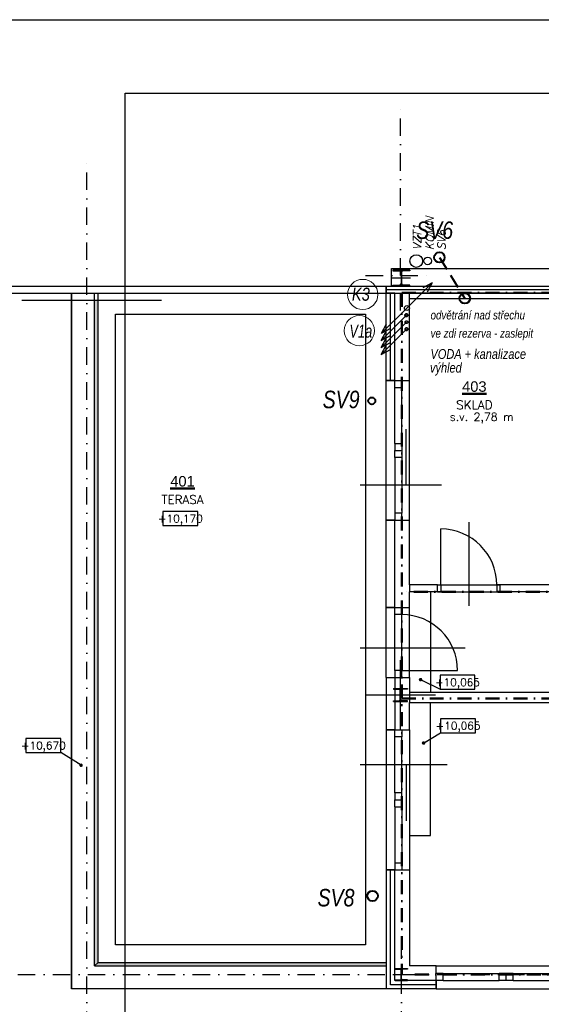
# Model space of a CAD drawing. Header units: millimetres. Extents: x 6435372 to 7248404, y 1559872 to 1886246.
# Tile 104 of 208: x 6894568 to 6902031, y 1615386 to 1629474. Entities that reach past the tile are written whole.
import ezdxf
from ezdxf.enums import TextEntityAlignment as Align

# ---------------------------------------------------------------- set-up
doc = ezdxf.new("R2010")
doc.units = ezdxf.units.MM
for name, pattern in [('ACAD_ISO13W100', [36, 12, -3, 12, -3, 0, -3, 0, -3]), ('CONTINOUS', [0]), ('DASHDOT', [1, 0.5, -0.25, 0, -0.25]), ('DASHED', [0.75, 0.5, -0.25]), ('DĚLICÍ', [1.25, 0.5, -0.25, 0, -0.25, 0, -0.25]), ('ČERCHOVANÁ', [1, 0.5, -0.25, 0, -0.25])]:
    doc.linetypes.add(name, pattern=pattern)
for name, color, linetype, lineweight in [('CKPOPISM', 8, 'Continuous', 50), ('CKPOPISM_POPIS', 8, 'Continuous', 25), ('požární úseky', 21, 'ČERCHOVANÁ', 50), ('UT_potrubí', 10, 'Continuous', 30), ('ZTI-cirkulace', 220, 'ACAD_ISO13W100', 30), ('ZTI-DEŠŤOVÁ-KANALIZACE', 210, 'KANALIZACE', 40), ('ZTI-SPLAŠKOVÁ KANALIZACE', 80, 'Continuous', 30), ('ZTI-VODA STUDENÁ', 170, 'ČERCHOVANÁ', 35), ('ZTI-VODA TEPLÁ', 10, 'DĚLICÍ', 35), ('ZTI-Zařizovací předměty-popis', 32, 'ČERCHOVANÁ', 30)]:
    doc.layers.add(name, color=color, linetype=linetype, lineweight=lineweight)
for name, color, linetype in [('matrice DPS', 122, 'Continuous'), ('ZTI_KAN-POPIS', 7, 'Continuous'), ('ZTI_POPIS', 7, 'Continuous')]:
    doc.layers.add(name, color=color, linetype=linetype)
doc.styles.add('ARIAL', font='arial.ttf')
doc.styles.add('INDRA', font='ariali.ttf')
doc.styles.add('KURZIVA', font='italic__.ttf')
doc.styles.get("Standard").update_dxf_attribs({"font": 'romans.shx'})
doc.linetypes.add('IZOLACE_POLYSTYREN_EXPANDOVANY', pattern='A,1,[224,CADKON.SHX,S=0.01,R=0,X=-0.5,Y=-1.74],-2', length=3)
doc.linetypes.add('IZOLACE_POLYSTYREN_PENOVY', pattern='A,0.001,[228,CADKON.SHX,S=0.1,R=0,X=0,Y=0],-2', length=2.001)
doc.linetypes.add('KANALIZACE', pattern='A,30,-3.5,["C",Standard,S=2.54,R=0,X=-3.81,Y=-1.27],-0.001', length=33.501)
doc.linetypes.add('PRERUSENI', pattern='A,60,[100,CADKON.SHX,S=2.5,R=0,X=0,Y=0],-10', length=70)
doc.dimstyles.new('CADKON', dxfattribs={"dimscale": 100, "dimtxt": 2.2, "dimasz": 2.5, "dimexe": 1.8, "dimexo": 5, "dimgap": 0.6, "dimtad": 1, "dimrnd": 1, "dimtxsty": 'Standard', "dimblk1": 'OBLIQUE', "dimblk2": 'OBLIQUE', "dimsah": 1, "dimcen": 2.5, "dimadec": 1, "dimazin": 2, "dimtfac": 1, "dimtdec": 4, "dimtix": 1, "dimtmove": 2, "dimatfit": 3, "dimldrblk": 'OPEN30', "dimfxl": 5, "dimfxlon": 1, "dimtolj": 1, "dimarcsym": 0})
pattern_1 = [(273.0128, (6808559.296, 1681165.425), (89.80284045, -1526.6435023), [17.08607, -1691.52418]), (229.9697, (6808560.194, 1681148.3625), (987.8290484, 1167.43260951), [29.32024, -2902.70247]), (177.5104, (6808541.335, 1681125.912), (1885.85373084, -89.80417366), [20.67408, -2046.73606]), (312.2737, (6808528.763, 1681068.438), (-1706.2490471, 1885.8534543), [26.70023, -2643.32187]), (337.8337, (6808546.7235, 1681048.6817), (-1526.6441079, 628.6167167), [26.18169, -2591.99037]), (42.2737, (6808570.97, 1681038.8034), (-1885.8534543, -1706.2490471), [26.70023, -2643.32187]), (82.6942, (6808590.7268, 1681056.764), (-269.40920493, -2065.45870586), [35.30968, -3495.65582]), (117.2553, (6808595.217, 1681091.787), (-1347.0371132, 2604.27490318), [33.33598, -3300.26277]), (166.4296, (6808579.9504, 1681121.422), (-1885.85407914, 449.01162087), [26.79065, -2652.27727]), (220.2364, (6808553.908, 1681127.708), (1077.6300591, 898.0264575), [30.58566, -1498.6969]), (267.3974, (6808530.559, 1681107.9513), (-89.80393241, -2065.45885694), [39.5539, -3915.83862]), (183.8141, (6808618.566, 1681156.445), (-1167.4333191, -89.8030671), [13.50023, -1336.52819]), (216.4692, (6808605.095, 1681155.547), (1347.03897447, 987.82730895), [25.6841, -2542.7319]), (270, (6808584.44, 1681140.28), (89.80259, -89.80259), [17.96047, -161.64458]), (248.1986, (6808567.378, 1681144.77), (269.4075404, 628.6180233), [9.67207, -957.5311]), (336.8014, (6808563.786, 1681135.79), (-359.2102613, 179.605155), [13.67828, -670.23767]), (75.9638, (6808576.358, 1681130.402), (89.8021606, 449.0128515), [22.21598, -718.31492]), (206.5651, (6808581.746, 1681151.955), (269.407579, 89.802744), [16.06436, -385.54495]), (61.3895, (6808511.7005, 1681083.705), (628.61878057, 1167.4328385), [22.5044, -2227.94132]), (115.3462, (6808522.477, 1681103.461), (628.61854706, -1347.03818315), [18.87995, -1869.11082]), (338.1986, (6808563.786, 1681169.915), (-628.6180233, 269.4075404), [19.344, -947.85917]), (28.6105, (6808581.7465, 1681162.731), (-1167.4328385, -628.61878057), [22.5044, -2227.94132]), (24.444, (6808567.378, 1681028.027), (-628.6177346, -269.4082088), [21.70176, -1063.38675]), (339.7751, (6808587.135, 1681037.007), (-1436.84058524, 538.816376), [18.1836, -1800.17966]), (111.8014, (6808654.487, 1681081.01), (-269.4075404, 628.6180233), [19.344, -947.85917]), (62.354, (6808647.302, 1681098.971), (-808.22372593, -1526.6432282), [21.28914, -2107.61885]), (114.444, (6808610.483, 1681037.007), (269.4082088, -628.6177346), [10.85088, -1074.23763]), (146.3099, (6808649.098, 1681075.622), (-449.012661, 269.407964), [6.47573, -641.09968]), (210.9638, (6808643.71, 1681079.215), (359.210119, 179.605346), [26.18169, -497.45265]), (231.009, (6808621.2596, 1681065.744), (808.2230898, 987.82808966), [24.26335, -2402.06822]), (348.6901, (6808584.44, 1681122.32), (-269.407764, 89.802402), [18.3162, -439.58878]), (38.1572, (6808602.401, 1681118.7277), (1706.24932426, 1347.03764294), [31.97784, -3165.8005]), (105.9454, (6808627.546, 1681138.484), (269.4077157, -987.8282103), [13.07541, -1294.4696]), (135, (6808623.95, 1681151.06), (-179.60512, 2e-14), [7.62, -119.38]), (165.2564, (6808616.7695, 1681066.642), (987.8279347, -269.40836335), [17.64335, -1746.69704]), (93.0128, (6808599.707, 1681071.132), (-89.80284045, 1526.6435023), [34.17214, -1674.4381]), (45, (6808597.91, 1681105.26), (2e-14, 179.60512), [33.02, -93.98]), (10.3048, (6808621.26, 1681128.606), (-1526.6437982, -269.4063949), [20.08048, -1987.9658]), (299.0546, (6808641.016, 1681132.198), (269.407705, -449.0128075), [18.49145, -906.08252]), (252.646, (6808649.9964, 1681116.0336), (-808.2219817, -2604.27459125), [30.10725, -2980.6232]), (220.4261, (6808641.016, 1681087.297), (-1257.23544022, -1077.63125154), [31.85147, -3153.2924])]

# ---------------------------------------------------------------- blocks, each defined once
blk = doc.blocks.new('_Oblique')
at = {"color": 0, "lineweight": -2}
blk.add_line((-0.5, -0.5), (0.5, 0.5), dxfattribs=at)
blk = doc.blocks.new('CK_S_EXT_HEAHEA180')
for p, q in [((-90, 85.5), (90, 85.5)), ((-90, 85.5), (-90, 76)), ((-90, 76), (-18, 76)), ((-3, -61), (-3, 61)), ((3, -61), (3, 61)), ((90, 76), (18, 76)), ((90, 85.5), (90, 76)), ((-90, -85.5), (-90, -76)), ((-90, -76), (-18, -76)), ((-90, -85.5), (90, -85.5)), ((90, -76), (18, -76)), ((90, -85.5), (90, -76))]:
    blk.add_line(p, q)
for centre, start, end in [((-18, 61), 0, 90), ((18, 61), 90, 180), ((-18, -61), 270, 0), ((18, -61), 180, 270)]:
    blk.add_arc(centre, 15, start, end)
blk = doc.blocks.new('CKBL2112015105401', base_point=(88591, -82628))
blk = doc.blocks.new('CKBL2112015110247', base_point=(92233, -78333))
blk = doc.blocks.new('CK_S_EXT_HEAHEA240')
for p, q in [((-120, 115), (120, 115)), ((-120, 115), (-120, 103)), ((-120, 103), (-24.75, 103)), ((-3.75, -82), (-3.75, 82)), ((3.75, -82), (3.75, 82)), ((120, 103), (24.75, 103)), ((120, 115), (120, 103)), ((-120, -115), (-120, -103)), ((-120, -103), (-24.75, -103)), ((-120, -115), (120, -115)), ((120, -103), (24.75, -103)), ((120, -115), (120, -103))]:
    blk.add_line(p, q)
for centre, start, end in [((-24.75, 82), 0, 90), ((24.75, 82), 90, 180), ((-24.75, -82), 270, 0), ((24.75, -82), 180, 270)]:
    blk.add_arc(centre, 21, start, end)
blk = doc.blocks.new('*U1031')
at = {"color": 0, "linetype": 'ByBlock', "lineweight": -2}
blk.add_lwpolyline([(-5, -2), (5, -2), (5, 2), (-5, 2), (-5, -2)], dxfattribs=at)
blk = doc.blocks.new('*U1030')
at = {"color": 0, "linetype": 'ByBlock', "lineweight": -2}
blk.add_lwpolyline([(-5, -2), (5, -2), (5, 2), (-5, 2), (-5, -2)], dxfattribs=at)
blk = doc.blocks.new('CK_S_EXT_HEAHEA200')
for p, q in [((-100, 95), (100, 95)), ((-100, 95), (-100, 85)), ((-100, 85), (-21.25, 85)), ((-3.25, -67), (-3.25, 67)), ((3.25, -67), (3.25, 67)), ((100, 85), (21.25, 85)), ((100, 95), (100, 85)), ((-100, -95), (-100, -85)), ((-100, -85), (-21.25, -85)), ((-100, -95), (100, -95)), ((100, -85), (21.25, -85)), ((100, -95), (100, -85))]:
    blk.add_line(p, q)
for centre, start, end in [((-21.25, 67), 0, 90), ((21.25, 67), 90, 180), ((-21.25, -67), 270, 0), ((21.25, -67), 180, 270)]:
    blk.add_arc(centre, 18, start, end)

msp = doc.modelspace()

# ---------------------------------------------------------------- hatches: boundary and pattern name
at = {"layer": 'matrice DPS', "ltscale": 500}
h = msp.add_hatch(dxfattribs=at)
h.set_pattern_fill('GRAVL1', color=256, scale=5, angle=45, style=0)
h.set_pattern_definition(pattern_1)
h.paths.add_polyline_path([(6895688.8, 1615986.6), (6895688.8, 1625462.1), (6895638.8, 1625462.1), (6895638.8, 1615936.6)])
h.paths.add_polyline_path([(6895656.8, 1617206.7), (6895920.8, 1617206.7), (6895920.8, 1617041.7), (6895656.8, 1617041.7)], flags=24)
h = msp.add_hatch(dxfattribs=at)
h.set_pattern_fill('GRAVL1', color=256, scale=5, angle=45, style=0)
h.set_pattern_definition(pattern_1)
h.paths.add_polyline_path([(6895688.8, 1615986.6), (6895638.8, 1615936.6), (6899813.8, 1615936.6), (6899813.8, 1615986.6)])
h.paths.add_polyline_path([(6897724, 1615954.6), (6897724, 1616218.6), (6897889, 1616218.6), (6897889, 1615954.6)], flags=24)

# ---------------------------------------------------------------- linework, layer by layer
at = {"layer": 'matrice DPS', "linetype": 'PRERUSENI', "ltscale": 500}
msp.add_line((6890727.4, 1629474.3), (6913329, 1629474.3), dxfattribs=at)
at = {"layer": 'matrice DPS', "linetype": 'DASHDOT', "ltscale": 500}
for p, q in [((6900016.8, 1625312.1), (6900016.8, 1628312.1)), ((6895528.8, 1612534.6), (6895528.8, 1627519.4)), ((6895528.8, 1612534.6), (6895528.8, 1627519.4)), ((6899516.8, 1625812.1), (6900516.8, 1625812.1)), ((6900028.8, 1612535.7), (6900028.8, 1616312.1)), ((6893541.3, 1615812.1), (6913823.5, 1615812.1))]:
    msp.add_line(p, q, dxfattribs=at)
at = {"layer": 'matrice DPS', "ltscale": 500}
for p, q in [((6899888.8, 1625662.1), (6899888.8, 1625912.1)), ((6899888.8, 1625912.1), (6905908.8, 1625912.1)), ((6900028.8, 1625902.1), (6900028.8, 1625652.1)), ((6890727.4, 1625662.1), (6912148.8, 1625662.1)), ((6899813.8, 1625562.1), (6899813.8, 1625662.1)), ((6899813.8, 1625662.1), (6899813.8, 1625562.1)), ((6899813.8, 1625662.1), (6912248.8, 1625662.1)), ((6899813.8, 1625662.1), (6899813.8, 1625562.1)), ((6900158.8, 1625777.1), (6899898.8, 1625777.1)), ((6890727.4, 1625562.1), (6900143.8, 1625562.1)), ((6895308.8, 1625562.1), (6895308.8, 1615606.6)), ((6895308.8, 1615606.6), (6895308.8, 1625562.1)), ((6895638.8, 1615936.6), (6895638.8, 1625562.1)), ((6895688.8, 1615986.6), (6895688.8, 1625562.1)), ((6899813.8, 1624312.1), (6899813.8, 1625562.1)), ((6899813.8, 1625562.1), (6900143.8, 1625562.1)), ((6899933.8, 1625562.1), (6899813.8, 1625562.1)), ((6899813.8, 1625562.1), (6912248.8, 1625562.1)), ((6899933.8, 1624312.1), (6899933.8, 1625562.1)), ((6906148.8, 1625562.1), (6900143.8, 1625562.1)), ((6900143.8, 1625487.1), (6900143.8, 1625562.1)), ((6894598.9, 1625462.1), (6896594.9, 1625462.1)), ((6900143.8, 1625487.1), (6902708.8, 1625487.1)), ((6900143.8, 1624312.1), (6900143.8, 1625487.1)), ((6899813.8, 1624312.1), (6900143.8, 1624312.1)), ((6899813.8, 1624312.1), (6900143.8, 1624312.1)), ((6899813.8, 1623312.1), (6899813.8, 1624312.1)), ((6899933.8, 1624312.1), (6899813.8, 1624312.1)), ((6899933.8, 1624212.1), (6899933.8, 1624312.1)), ((6899933.8, 1624312.1), (6900033.8, 1624312.1)), ((6900033.8, 1624212.1), (6900033.8, 1624312.1)), ((6900143.8, 1623312.1), (6900143.8, 1624312.1)), ((6899933.8, 1623412.1), (6899933.8, 1624212.1)), ((6899933.8, 1624212.1), (6900033.8, 1624212.1)), ((6900033.8, 1623412.1), (6900033.8, 1624212.1)), ((6900091.3, 1623614.9), (6900091.3, 1622814.9)), ((6899933.8, 1623412.1), (6900033.8, 1623412.1)), ((6899933.8, 1623412.1), (6899933.8, 1623312.1)), ((6900033.8, 1623412.1), (6900033.8, 1623312.1)), ((6899813.8, 1622312.1), (6899813.8, 1623312.1)), ((6899933.8, 1623312.1), (6900033.8, 1623312.1)), ((6899933.8, 1623312.1), (6900033.8, 1623312.1)), ((6899933.8, 1623212.1), (6899933.8, 1623312.1)), ((6899933.8, 1623312.1), (6900033.8, 1623312.1)), ((6900033.8, 1623312.1), (6900033.8, 1623212.1)), ((6900143.8, 1622312.1), (6900143.8, 1623312.1)), ((6900033.8, 1623212.1), (6899933.8, 1623212.1)), ((6899933.8, 1623212.1), (6899933.8, 1622412.1)), ((6900033.8, 1623212.1), (6900033.8, 1622412.1)), ((6900604.1, 1622812.1), (6899438.4, 1622812.1)), ((6900033.8, 1622412.1), (6899933.8, 1622412.1)), ((6899933.8, 1622412.1), (6899933.8, 1622312.1)), ((6900033.8, 1622312.1), (6900033.8, 1622412.1)), ((6899813.8, 1622312.1), (6900143.8, 1622312.1)), ((6899813.8, 1622312.1), (6900143.8, 1622312.1)), ((6899813.8, 1622312.1), (6900143.8, 1622312.1)), ((6899933.8, 1622312.1), (6899813.8, 1622312.1)), ((6899813.8, 1621062.1), (6899813.8, 1622312.1)), ((6899933.8, 1622312.1), (6900033.8, 1622312.1)), ((6899933.8, 1622312.1), (6900033.8, 1622312.1)), ((6899933.8, 1621062.1), (6899933.8, 1622312.1)), ((6900143.8, 1621387), (6900143.8, 1622312.1)), ((6900993.8, 1622287), (6900993.8, 1621087)), ((6900593.8, 1621387), (6900593.8, 1622187)), ((6900143.8, 1621387), (6900143.8, 1621287)), ((6900543.8, 1621387), (6900143.8, 1621387)), ((6900143.8, 1621062.1), (6900143.8, 1621287)), ((6900543.8, 1621287), (6900143.8, 1621287)), ((6900443.8, 1621287.1), (6900443.8, 1619852.1)), ((6900543.8, 1621387), (6901443.8, 1621387)), ((6900543.8, 1621287), (6900543.8, 1621387)), ((6900543.8, 1621387), (6900593.8, 1621387)), ((6900543.8, 1621287), (6900543.8, 1621387)), ((6900543.8, 1621287), (6901443.8, 1621287)), ((6900593.8, 1621287), (6900543.8, 1621287)), ((6900593.8, 1621387), (6901393.8, 1621387)), ((6900593.8, 1621387), (6900593.8, 1621287)), ((6900593.8, 1621287), (6901393.8, 1621287)), ((6901443.8, 1621387), (6901393.8, 1621387)), ((6901393.8, 1621387), (6901393.8, 1621287)), ((6901393.8, 1621287), (6901443.8, 1621287)), ((6901443.8, 1621287), (6901443.8, 1621387)), ((6902708.8, 1621387), (6901443.8, 1621387)), ((6901443.8, 1621287), (6901443.8, 1621387)), ((6902808.8, 1621287), (6901443.8, 1621287)), ((6899813.8, 1621062.1), (6900143.8, 1621062.1)), ((6899813.8, 1620062.1), (6899813.8, 1621062.1)), ((6899933.8, 1621062.1), (6899813.8, 1621062.1)), ((6899933.8, 1620962.1), (6899933.8, 1621062.1)), ((6899933.8, 1621062.1), (6900033.8, 1621062.1)), ((6900033.8, 1621062.1), (6900033.8, 1620962.1)), ((6900143.8, 1620062.1), (6900143.8, 1621062.1)), ((6899933.8, 1620162.1), (6899933.8, 1620962.1)), ((6900033.8, 1620962.1), (6899933.8, 1620962.1)), ((6900033.8, 1620162.1), (6900033.8, 1620962.1)), ((6900942.2, 1620482.1), (6899438.4, 1620482.1)), ((6900016.8, 1619312.1), (6900016.8, 1620312.1)), ((6900033.8, 1620162.1), (6899933.8, 1620162.1)), ((6899933.8, 1620162.1), (6899933.8, 1620062.1)), ((6900033.8, 1620162.1), (6900833.8, 1620162.1)), ((6900033.8, 1620062.1), (6900033.8, 1620162.1)), ((6899813.8, 1620062.1), (6899813.8, 1619312.1)), ((6899813.8, 1620062.1), (6900143.8, 1620062.1)), ((6899933.8, 1620062.1), (6900033.8, 1620062.1)), ((6899933.8, 1620062.1), (6899933.8, 1619312.1)), ((6900143.8, 1620062.1), (6900143.8, 1619852.1)), ((6899516.8, 1619812.1), (6900516.8, 1619812.1)), ((6900143.8, 1619852.1), (6900143.8, 1619702.1)), ((6900143.8, 1619852.1), (6902143.8, 1619852.1)), ((6900143.8, 1619312.1), (6900143.8, 1619702.1)), ((6900143.8, 1619702.1), (6902143.8, 1619702.1)), ((6900443.8, 1617802.1), (6900443.8, 1619702.1)), ((6899813.8, 1619312.1), (6900143.8, 1619312.1)), ((6899813.8, 1619312.1), (6899813.8, 1618312.1)), ((6899933.8, 1619312.1), (6899813.8, 1619312.1)), ((6899933.8, 1619312.1), (6900033.8, 1619312.1)), ((6899933.8, 1619212.1), (6899933.8, 1619312.1)), ((6900033.8, 1619312.1), (6900033.8, 1619212.1)), ((6900143.8, 1619312.1), (6900143.8, 1618312.1)), ((6899933.8, 1618412.1), (6899933.8, 1619212.1)), ((6900033.8, 1619212.1), (6899933.8, 1619212.1)), ((6900033.8, 1618412.1), (6900033.8, 1619212.1)), ((6900686.6, 1618812.1), (6899438.4, 1618812.1)), ((6900101.8, 1618012.1), (6900101.8, 1618812.1)), ((6900033.8, 1618412.1), (6899933.8, 1618412.1)), ((6899933.8, 1618412.1), (6899933.8, 1618312.1)), ((6900033.8, 1618312.1), (6900033.8, 1618412.1)), ((6899813.8, 1618312.1), (6899813.8, 1617312.1)), ((6899933.8, 1618312.1), (6900033.8, 1618312.1)), ((6899933.8, 1618212.1), (6899933.8, 1618312.1)), ((6899933.8, 1618312.1), (6900033.8, 1618312.1)), ((6899933.8, 1618212.1), (6899933.8, 1617412.1)), ((6899933.8, 1618212.1), (6900033.8, 1618212.1)), ((6900033.8, 1618212.1), (6900033.8, 1618312.1)), ((6900033.8, 1618212.1), (6900033.8, 1617412.1)), ((6900143.8, 1618312.1), (6900143.8, 1617312.1)), ((6900143.8, 1617802.1), (6900443.8, 1617802.1)), ((6899933.8, 1617412.1), (6900033.8, 1617412.1)), ((6899933.8, 1617412.1), (6899933.8, 1617312.1)), ((6900033.8, 1617412.1), (6900033.8, 1617312.1)), ((6899813.8, 1617312.1), (6900143.8, 1617312.1)), ((6899933.8, 1617312.1), (6899813.8, 1617312.1)), ((6899813.8, 1617312.1), (6899813.8, 1615606.6)), ((6899933.8, 1617312.1), (6900033.8, 1617312.1)), ((6899933.8, 1615726.6), (6899933.8, 1617312.1)), ((6900143.8, 1617312.1), (6900143.8, 1615936.6)), ((6895688.8, 1615986.6), (6895638.8, 1615936.6)), ((6895638.8, 1615936.6), (6899813.8, 1615936.6)), ((6895688.8, 1615986.6), (6899813.8, 1615986.6)), ((6900528.8, 1615936.6), (6900143.8, 1615936.6)), ((6900528.8, 1615936.6), (6905528.8, 1615936.6)), ((6900528.8, 1615606.6), (6900528.8, 1615936.6)), ((6899928.8, 1615812.1), (6900128.8, 1615812.1)), ((6900028.8, 1615716.6), (6900028.8, 1615907.6)), ((6900628.8, 1615826.6), (6900528.8, 1615826.6)), ((6900528.8, 1615726.6), (6900528.8, 1615826.6)), ((6900628.8, 1615826.6), (6901428.8, 1615826.6)), ((6900628.8, 1615726.6), (6900628.8, 1615826.6)), ((6901528.8, 1615826.6), (6901428.8, 1615826.6)), ((6901428.8, 1615726.6), (6901428.8, 1615826.6)), ((6901528.8, 1615726.6), (6901528.8, 1615826.6)), ((6901628.8, 1615826.6), (6901528.8, 1615826.6)), ((6901628.8, 1615826.6), (6902428.8, 1615826.6)), ((6901628.8, 1615726.6), (6901628.8, 1615826.6)), ((6900528.8, 1615726.6), (6899933.8, 1615726.6)), ((6900628.8, 1615726.6), (6900528.8, 1615726.6)), ((6900528.8, 1615726.6), (6900528.8, 1615606.6)), ((6900628.8, 1615726.6), (6901428.8, 1615726.6)), ((6901528.8, 1615726.6), (6901428.8, 1615726.6)), ((6901628.8, 1615726.6), (6901528.8, 1615726.6)), ((6901628.8, 1615726.6), (6902428.8, 1615726.6)), ((6899813.8, 1615606.6), (6895308.8, 1615606.6)), ((6900528.8, 1615606.6), (6899813.8, 1615606.6)), ((6900528.8, 1615606.6), (6905528.8, 1615606.6))]:
    msp.add_line(p, q, dxfattribs=at)
at = {"layer": 'matrice DPS', "linetype": 'IZOLACE_POLYSTYREN_PENOVY', "ltscale": 500}
msp.add_lwpolyline([(6899813.8, 1625612.1), (6912248.8, 1625612.1)], dxfattribs=at)
at = {"layer": 'matrice DPS', "linetype": 'IZOLACE_POLYSTYREN_EXPANDOVANY', "ltscale": 500}
for points in [[(6899873.8, 1624312.1), (6899873.8, 1625562.1)], [(6900528.8, 1615666.6), (6899873.8, 1615666.6), (6899873.8, 1617312.1)]]:
    msp.add_lwpolyline(points, dxfattribs=at)
at = {"layer": 'matrice DPS', "ltscale": 500}
msp.add_lwpolyline([(6895938.8, 1625262.1), (6899513.8, 1625262.1), (6899513.8, 1616236.6), (6895938.8, 1616236.6)], close=True, dxfattribs=at)
for centre, radius in [((6900242.3, 1626020.5), 90), ((6900406.4, 1626022.9), 55), ((6900573.1, 1626073.3), 75)]:
    msp.add_circle(centre, radius, dxfattribs=at)
for centre in [(6900593.8, 1621387), (6900033.8, 1620162.1)]:
    msp.add_arc(centre, 800, 0, 90, dxfattribs=at)
at = {"layer": 'požární úseky', "ltscale": 400}
for p, q in [((6900033.8, 1625565.7), (6912028.8, 1625562.1)), ((6900033.8, 1625565.7), (6900033.8, 1615812.1)), ((6902808.8, 1621287.1), (6900033.8, 1621287.1)), ((6900033.8, 1619762), (6908112, 1619762)), ((6912025.8, 1615812.1), (6900033.8, 1615812.1))]:
    msp.add_line(p, q, dxfattribs=at)
at = {"layer": 'UT_potrubí', "ltscale": 400}
msp.add_lwpolyline([(6896075.9, 1628423.3), (6925775.9, 1628423.3), (6925775.9, 1607423.3), (6896075.9, 1607423.3)], close=True, dxfattribs=at)
at = {"layer": 'ZTI-cirkulace', "ltscale": 15}
msp.add_circle((6900101.9, 1625145.9), 20, dxfattribs=at)
at = {"layer": 'ZTI-DEŠŤOVÁ-KANALIZACE', "linetype": 'DASHED', "ltscale": 400}
msp.add_line((6900573.1, 1626073.3), (6900936.8, 1625487.1), dxfattribs=at)
at = {"layer": 'ZTI-DEŠŤOVÁ-KANALIZACE', "ltscale": 400}
for centre, radius in [((6900573.1, 1626073.3), 75), ((6900936.8, 1625487.1), 75), ((6899606.1, 1624020.5), 50), ((6899616.8, 1616936.6), 75)]:
    msp.add_circle(centre, radius, dxfattribs=at)
at = {"layer": 'ZTI-SPLAŠKOVÁ KANALIZACE', "lineweight": 18, "ltscale": 400}
msp.add_circle((6899476.7, 1625542.9), 216.2, dxfattribs=at)
at = {"layer": 'ZTI-SPLAŠKOVÁ KANALIZACE', "ltscale": 400}
msp.add_circle((6900108, 1625348), 35, dxfattribs=at)
at = {"layer": 'ZTI-VODA STUDENÁ', "linetype": 'CONTINOUS', "lineweight": 18, "ltscale": 400}
msp.add_circle((6899427.6, 1625024.5), 216.2, dxfattribs=at)
at = {"layer": 'ZTI-VODA STUDENÁ', "ltscale": 400}
msp.add_circle((6900100.3, 1625245.9), 20, dxfattribs=at)
at = {"layer": 'ZTI-VODA TEPLÁ', "ltscale": 400}
msp.add_circle((6900101.9, 1625045.9), 20, dxfattribs=at)
at = {"layer": 'ZTI_KAN-POPIS', "ltscale": 400}
for p, q in [((6900108, 1625348), (6900469.1, 1625709.1)), ((6900469.1, 1625709.1), (6900335.6, 1625637.7)), ((6900469.1, 1625709.1), (6900397.6, 1625575.6)), ((6900108, 1625348), (6899746.9, 1624987)), ((6899746.9, 1624987), (6899818.4, 1625120.5)), ((6899746.9, 1624987), (6899880.4, 1625058.4))]:
    msp.add_line(p, q, dxfattribs=at)
at = {"layer": 'ZTI_POPIS', "ltscale": 400}
for p, q in [((6900100.3, 1625245.9), (6899739.2, 1624884.9)), ((6900101.9, 1625145.9), (6899740.9, 1624784.9)), ((6899739.2, 1624884.9), (6899810.7, 1625018.4)), ((6899739.2, 1624884.9), (6899872.7, 1624956.3)), ((6900101.9, 1625045.9), (6899740.9, 1624684.9)), ((6899740.9, 1624784.9), (6899812.3, 1624918.4)), ((6899740.9, 1624784.9), (6899874.4, 1624856.3)), ((6899740.9, 1624684.9), (6899812.3, 1624818.4)), ((6899740.9, 1624684.9), (6899874.4, 1624756.3))]:
    msp.add_line(p, q, dxfattribs=at)

# ---------------------------------------------------------------- block references
at = {"layer": 'matrice DPS', "ltscale": 500, "rotation": 180}
msp.add_blockref('CK_S_EXT_HEAHEA240', (6900028.8, 1625777.1), dxfattribs=at)
at = {"layer": 'matrice DPS', "ltscale": 500}
ref = msp.add_blockref('CKBL2112015110247', (6901073.1, 1623900.2), dxfattribs=dict(at, xscale=0.5, yscale=0.5, zscale=0.5))
ref.add_attrib('JMENO', 'SKLAD', dxfattribs={"layer": 'CKPOPISM_POPIS', "color": 0, "height": 125}).set_placement((6901073.1, 1623900.2), align=Align.CENTER)
ref.add_attrib('CISLO', '%%U403', dxfattribs={"layer": 'CKPOPISM', "color": 0, "height": 150, "style": 'ARIAL'}).set_placement((6901073.1, 1624150.2), align=Align.CENTER)
ref = msp.add_blockref('CKBL2112015105401', (6896897.3, 1622544.9), dxfattribs=dict(at, xscale=0.5, yscale=0.5, zscale=0.5))
ref.add_attrib('JMENO', 'TERASA', dxfattribs={"layer": 'CKPOPISM_POPIS', "color": 0, "height": 125}).set_placement((6896897.3, 1622544.9), align=Align.CENTER)
ref.add_attrib('CISLO', '%%U401', dxfattribs={"layer": 'CKPOPISM', "color": 0, "height": 150, "style": 'ARIAL'}).set_placement((6896897.3, 1622794.9), align=Align.CENTER)
ref = msp.add_blockref('*U1030', (6896867, 1622336.8), dxfattribs=dict(at, xscale=50, yscale=50, zscale=50))
ref.add_attrib('Výška', '+10,170', dxfattribs={"layer": '0', "color": 0, "linetype": 'ByBlock', "lineweight": -2, "height": 110}).set_placement((6896867, 1622336.8), align=Align.MIDDLE_CENTER)
ref = msp.add_blockref('*U1030', (6900831.8, 1619993.8), dxfattribs=dict(at, xscale=50, yscale=50, zscale=50))
ref.add_attrib('Výška', '+10,065', dxfattribs={"layer": '0', "color": 0, "linetype": 'ByBlock', "lineweight": -2, "height": 110}).set_placement((6900831.8, 1619993.8), align=Align.MIDDLE_CENTER)
for name, p in [('CK_S_EXT_HEAHEA200', (6900016.8, 1619812.1)), ('CK_S_EXT_HEAHEA180', (6900028.8, 1615812.1))]:
    msp.add_blockref(name, p, dxfattribs=at)
ref = msp.add_blockref('*U1030', (6900840, 1619370.9), dxfattribs=dict(at, xscale=50, yscale=50, zscale=50))
ref.add_attrib('Výška', '+10,065', dxfattribs={"layer": '0', "color": 0, "linetype": 'ByBlock', "lineweight": -2, "height": 110}).set_placement((6900840, 1619370.9), align=Align.MIDDLE_CENTER)
ref = msp.add_blockref('*U1031', (6894906.3, 1619088.9), dxfattribs=dict(at, xscale=50, yscale=50, zscale=50))
ref.add_attrib('Výška', '+10,670', dxfattribs={"layer": '0', "color": 0, "linetype": 'ByBlock', "lineweight": -2, "height": 110}).set_placement((6894906.3, 1619088.9), align=Align.MIDDLE_CENTER)

# ---------------------------------------------------------------- texts
at = {"layer": 'matrice DPS', "ltscale": 500, "style": 'KURZIVA'}
for s, p in [('KOMIN', (6900491.2, 1626178.2)), ('VZT1', (6900311.5, 1626178.2)), ('SV6', (6900661.8, 1626178.2))]:
    msp.add_text(s, height=115, rotation=90, dxfattribs=at).set_placement(p)
at = {"layer": 'matrice DPS', "ltscale": 500, "insert": (6900722, 1623699.6), "char_height": 115, "attachment_point": 7}
msp.add_mtext('s.v. 2,78 m', dxfattribs=at)
at = {"layer": 'ZTI-DEŠŤOVÁ-KANALIZACE', "ltscale": 400, "style": 'INDRA', "width": 0.8}
for s, p in [('SV6', (6900241.3, 1626337.4)), ('SV9', (6898903.1, 1623915.6)), ('SV8', (6898830, 1616786.8))]:
    msp.add_text(s, height=250, dxfattribs=at).set_placement(p)
at = {"layer": 'ZTI-SPLAŠKOVÁ KANALIZACE', "linetype": 'DASHED', "ltscale": 400, "style": 'INDRA', "width": 0.8}
msp.add_text('K3', height=187.5, dxfattribs=at).set_placement((6899320.9, 1625452.9))
at = {"layer": 'ZTI-VODA STUDENÁ', "ltscale": 400, "style": 'INDRA', "width": 0.7}
msp.add_text('V1a', height=187.5, dxfattribs=at).set_placement((6899286.3, 1624924.8))
at = {"layer": 'ZTI-Zařizovací předměty-popis', "linetype": 'ByBlock', "style": 'INDRA', "width": 0.8}
for s, height, p in [('VODA + kanalizace', 140.625, (6900445.6, 1624620.6)), ('výhled', 140.62, (6900438.7, 1624424.6))]:
    msp.add_text(s, height=height, dxfattribs=at).set_placement(p)
at = {"layer": 'ZTI_POPIS', "linetype": 'Continuous', "style": 'INDRA', "width": 0.8}
for s, p in [('odvětrání nad střechu', (6900447, 1625185.3)), ('ve zdi rezerva - zaslepit', (6900447, 1624924.7))]:
    msp.add_text(s, height=125, dxfattribs=at).set_placement(p)

# ---------------------------------------------------------------- leaders
at = {"layer": 'matrice DPS', "ltscale": 500}
for points in [[(6900303.3, 1620032), (6900581.8, 1619893.8)], [(6900346.2, 1619124.1), (6900590, 1619270.9)], [(6895446.3, 1618806.8), (6895156.3, 1618988.9)]]:
    msp.add_leader(points, dimstyle='CADKON', override={"dimscale": 50, "dimasz": 1, "dimldrblk": 'Dot'}, dxfattribs=at)

doc.saveas('drawing.dxf')
